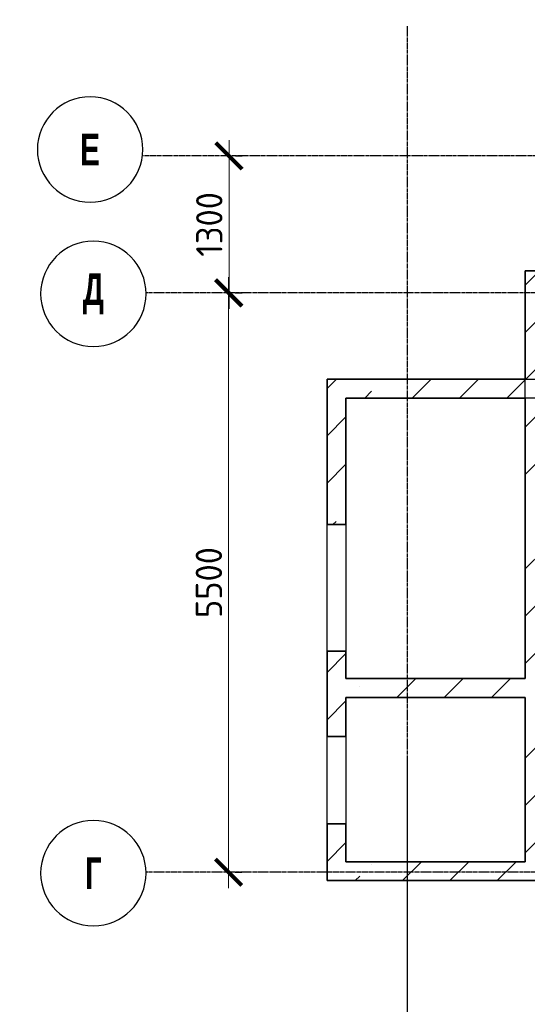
# Model space of a CAD drawing. Header units: millimetres. Extents: x 259029 to 2494469, y -731578 to -57567.
# Tile 60 of 207: x 321874 to 326690, y -561145 to -551798. Entities that reach past the tile are written whole.
import ezdxf

# ---------------------------------------------------------------- set-up
doc = ezdxf.new("R2010")
doc.units = ezdxf.units.MM
doc.linetypes.add('______5', pattern=[1100, 800, -100, 100, -100])
doc.linetypes.add('Б-1.1 оси$0$Б-1.1 Оси$0$GOST2.303 5', pattern=[24, 20, -1.5, 1, -1.5])
doc.layers.get('Defpoints').update_dxf_attribs({"color": 140})
for name, color, linetype, lineweight in [('A_021_ПЕРЕГОРОДКА', 7, 'Continuous', 25), ('RAZMER', 100, 'Continuous', 15), ('Standard', 7, 'Continuous', 25), ('Выноски', 20, 'Continuous', 20), ('ОСИ', 151, 'Б-1.1 оси$0$Б-1.1 Оси$0$GOST2.303 5', 9), ('Стена_ бетон несущ.', 253, 'Continuous', 70)]:
    doc.layers.add(name, color=color, linetype=linetype, lineweight=lineweight)
doc.styles.add('Century Gothic', font='GOTHIC.TTF')
doc.styles.add('ГОСТ', font='GOST_Common.ttf')
doc.dimstyles.new('ГОСТ', dxfattribs={"dimscale": 0, "dimtxt": 2.5, "dimasz": 2.5, "dimexe": 1.25, "dimexo": 0.625, "dimtad": 1, "dimdec": 0, "dimtxsty": 'ГОСТ', "dimblk": 'ARCHTICK', "dimcen": 2.5, "dimdle": 1.5, "dimclrd": 256, "dimclre": 256, "dimclrt": 256, "dimadec": 0, "dimazin": 0, "dimtfac": 1, "dimtdec": 0, "dimtmove": 1, "dimatfit": 3, "dimfxl": 2, "dimtfill": 1, "dimlwd": 0, "dimarcsym": 0})
pattern_1 = [(45, (-342581.56, -134264.7), (-449.0128, 449.0128), []), (45, (-342132.54, -134264.7), (-449.0128, 449.0128), [793.75, -158.75, 0, -158.75])]

# ---------------------------------------------------------------- blocks, each defined once
blk = doc.blocks.new('_ArchTick')
at = {"color": 0, "linetype": 'ByBlock', "const_width": 0.15}
blk.add_lwpolyline([(-0.5, -0.5), (0.5, 0.5)], dxfattribs=at)
blk = doc.blocks.new('*D265')
at = {"layer": 'Defpoints', "color": 0, "lineweight": -2, "transparency": 16777216}
for p in [(325549.8, -558734.2), (329469.8, -558734.2), (325549.8, -561734.2)]:
    blk.add_point(p, dxfattribs=at)
at = {"layer": 'RAZMER', "lineweight": -2, "transparency": 16777216}
for p, q in [((325549.8, -558796.7), (325549.8, -561859.2)), ((329469.8, -558796.7), (329469.8, -561859.2))]:
    blk.add_line(p, q, dxfattribs=at)
at = {"layer": 'RAZMER', "lineweight": 0, "transparency": 16777216}
blk.add_line((329619.8, -561734.2), (325399.8, -561734.2), dxfattribs=at)
at = {"layer": 'RAZMER', "lineweight": 0, "transparency": 16777216, "xscale": 250, "yscale": 250, "zscale": 250, "rotation": 180}
blk.add_blockref('_ArchTick', (325549.8, -561734.2), dxfattribs=at)
at = {"layer": 'RAZMER', "lineweight": 0, "transparency": 16777216, "xscale": 250, "yscale": 250, "zscale": 250}
blk.add_blockref('_ArchTick', (329469.8, -561734.2), dxfattribs=at)
at = {"layer": 'RAZMER', "transparency": 16777216, "insert": (327509.8, -561546.7), "char_height": 250, "width": 583.333, "attachment_point": 5, "style": 'ГОСТ', "bg_fill": 3, "box_fill_scale": 1.1, "bg_fill_color": 256, "bg_fill_true_color": 13158600, "bg_fill_transparency": 0}
blk.add_mtext('3920', dxfattribs=at)
blk = doc.blocks.new('NSY101')
at = {"color": 0, "linetype": 'ByBlock', "lineweight": -2}
blk.add_circle((0, 0), 50, dxfattribs=at)
blk = doc.blocks.new('*D266')
at = {"layer": 'Defpoints', "color": 0, "lineweight": -2, "transparency": 16777216}
for p in [(323856.5, -554391.4), (323856.5, -554391.4), (323856.5, -559891.4)]:
    blk.add_point(p, dxfattribs=at)
at = {"layer": 'RAZMER', "lineweight": 0, "transparency": 16777216}
blk.add_line((323856.5, -560041.4), (323856.5, -554241.4), dxfattribs=at)
at = {"layer": 'RAZMER', "lineweight": -2, "transparency": 16777216}
for p, q in [((323919, -554391.4), (323981.5, -554391.4)), ((323919, -559891.4), (323981.5, -559891.4))]:
    blk.add_line(p, q, dxfattribs=at)
at = {"layer": 'RAZMER', "lineweight": 0, "transparency": 16777216, "xscale": 250, "yscale": 250, "zscale": 250}
for p, rotation in [((323856.5, -554391.4), 90), ((323856.5, -559891.4), 270)]:
    blk.add_blockref('_ArchTick', p, dxfattribs=dict(at, rotation=rotation))
at = {"layer": 'RAZMER', "transparency": 16777216, "insert": (323669, -557141.4), "char_height": 250, "width": 458, "attachment_point": 5, "rotation": 90, "style": 'ГОСТ', "bg_fill": 3, "box_fill_scale": 1.1, "bg_fill_color": 256, "bg_fill_true_color": 13158600, "bg_fill_transparency": 0}
blk.add_mtext('5500', dxfattribs=at)
blk = doc.blocks.new('*D267')
at = {"layer": 'Defpoints', "color": 0, "lineweight": -2, "transparency": 16777216}
for p in [(323860.3, -553091.4), (323860.3, -553091.4), (323856.5, -554391.4)]:
    blk.add_point(p, dxfattribs=at)
at = {"layer": 'RAZMER', "lineweight": 0, "transparency": 16777216}
blk.add_line((323860.3, -554541.4), (323860.3, -552941.4), dxfattribs=at)
at = {"layer": 'RAZMER', "lineweight": -2, "transparency": 16777216}
for p, q in [((323922.8, -553091.4), (323985.3, -553091.4)), ((323919, -554391.4), (323985.3, -554391.4))]:
    blk.add_line(p, q, dxfattribs=at)
at = {"layer": 'RAZMER', "lineweight": 0, "transparency": 16777216, "xscale": 250, "yscale": 250, "zscale": 250}
for p, rotation in [((323860.3, -553091.4), 90), ((323860.3, -554391.4), 270)]:
    blk.add_blockref('_ArchTick', p, dxfattribs=dict(at, rotation=rotation))
at = {"layer": 'RAZMER', "transparency": 16777216, "insert": (323672.8, -553741.4), "char_height": 250, "width": 458, "attachment_point": 5, "rotation": 90, "style": 'ГОСТ', "bg_fill": 3, "box_fill_scale": 1.1, "bg_fill_color": 256, "bg_fill_true_color": 13158600, "bg_fill_transparency": 0}
blk.add_mtext('1300', dxfattribs=at)

msp = doc.modelspace()

# ---------------------------------------------------------------- hatches: boundary and pattern name
at = {"layer": 'Стена_ бетон несущ.', "linetype": 'Continuous', "lineweight": 0}
h = msp.add_hatch(dxfattribs=at)
h.set_pattern_fill('ANSI35', scale=100, style=0)
h.set_pattern_definition(pattern_1)
h.paths.add_polyline_path([(326669.8, -559971.4), (326669.8, -554181.4), (326849.8, -554181.4), (326849.8, -559971.4)])
h = msp.add_hatch(dxfattribs=at)
h.set_pattern_fill('ANSI35', scale=100, style=0)
h.set_pattern_definition(pattern_1)
h.paths.add_polyline_path([(326669.8, -555391.4), (324789.8, -555391.4), (324789.8, -555211.4), (326669.8, -555211.4)])
h = msp.add_hatch(dxfattribs=at)
h.set_pattern_fill('ANSI35', scale=100, style=0)
h.set_pattern_definition(pattern_1)
h.paths.add_polyline_path([(324969.8, -555391.4), (324969.8, -556591.4), (324789.8, -556591.4), (324789.8, -555391.4)])
h = msp.add_hatch(dxfattribs=at)
h.set_pattern_fill('ANSI35', scale=100, style=0)
h.set_pattern_definition(pattern_1)
h.paths.add_polyline_path([(324789.8, -558601.4), (324789.8, -557791.4), (324969.8, -557791.4), (324969.8, -558601.4)])
h = msp.add_hatch(dxfattribs=at)
h.set_pattern_fill('ANSI35', scale=100, style=0)
h.set_pattern_definition(pattern_1)
h.paths.add_polyline_path([(326669.8, -558231.4), (324969.8, -558231.4), (324969.8, -558051.4), (326669.8, -558051.4)])
h = msp.add_hatch(dxfattribs=at)
h.set_pattern_fill('ANSI35', scale=100, style=0)
h.set_pattern_definition(pattern_1)
h.paths.add_polyline_path([(324969.8, -559431.4), (324969.8, -559971.4), (324789.8, -559971.4), (324789.8, -559431.4)])
h = msp.add_hatch(dxfattribs=at)
h.set_pattern_fill('ANSI35', scale=100, style=0)
h.set_pattern_definition(pattern_1)
h.paths.add_polyline_path([(326669.8, -559971.4), (324969.8, -559971.4), (324969.8, -559791.4), (326669.8, -559791.4)])

# ---------------------------------------------------------------- linework, layer by layer
at = {"layer": 'A_021_ПЕРЕГОРОДКА', "color": 7, "linetype": 'Continuous', "lineweight": 25}
for p, q in [((324789.8, -557791.4), (324789.8, -556591.4)), ((324969.8, -556591.4), (324969.8, -557791.4)), ((324789.8, -559431.4), (324789.8, -558601.4)), ((324969.8, -558601.4), (324969.8, -559431.4))]:
    msp.add_line(p, q, dxfattribs=at)
at = {"layer": 'Standard', "color": 7, "linetype": 'Continuous', "lineweight": 25}
for p, q in [((326669.8, -555391.4), (326669.8, -555211.4)), ((326669.8, -555211.4), (326849.8, -555211.4)), ((326849.8, -555391.4), (326669.8, -555391.4)), ((326669.8, -557701.4), (326669.8, -557781.4)), ((326670, -557701.4), (326669.8, -557701.4)), ((326670, -557781.4), (326670, -557701.4)), ((326669.8, -557781.4), (326670, -557781.4))]:
    msp.add_line(p, q, dxfattribs=at)
at = {"layer": 'ОСИ', "color": 16, "linetype": '______5', "lineweight": 25, "ltscale": 0.05}
for p, q in [((325549.8, -551859.7), (325549.8, -562157.2)), ((330670, -554391.4), (323072.8, -554391.4))]:
    msp.add_line(p, q, dxfattribs=at)
at = {"layer": 'Стена_ бетон несущ.', "color": 7, "linetype": 'Continuous', "lineweight": 35}
for p, q in [((326669.8, -555211.4), (326669.8, -554181.4)), ((326669.8, -554181.4), (326849.8, -554181.4)), ((324789.8, -555391.4), (324789.8, -555211.4)), ((324789.8, -555211.4), (326669.8, -555211.4)), ((324789.8, -555881.4), (324789.8, -555391.4)), ((326669.8, -555391.4), (324969.8, -555391.4)), ((324969.8, -555391.4), (324969.8, -556591.4)), ((326669.8, -558051.4), (326669.8, -555391.4)), ((324789.8, -556591.4), (324789.8, -555881.4)), ((324789.8, -556591.4), (324969.8, -556591.4)), ((324969.8, -557791.4), (324789.8, -557791.4)), ((324789.8, -558601.4), (324789.8, -557791.4)), ((324969.8, -557791.4), (324969.8, -558051.4)), ((326669.8, -557781.4), (326669.8, -558051.4)), ((324969.8, -558051.4), (326669.8, -558051.4)), ((326669.8, -558231.4), (324969.8, -558231.4)), ((324969.8, -558231.4), (324969.8, -558601.4)), ((326669.8, -559791.4), (326669.8, -558231.4)), ((324789.8, -558601.4), (324969.8, -558601.4)), ((324969.8, -559431.4), (324789.8, -559431.4)), ((324789.8, -559971.4), (324789.8, -559431.4)), ((324969.8, -559431.4), (324969.8, -559791.4)), ((324969.8, -559791.4), (326669.8, -559791.4)), ((324969.8, -559971.4), (324789.8, -559971.4)), ((326669.8, -559971.4), (324969.8, -559971.4)), ((326849.8, -559971.4), (326669.8, -559971.4))]:
    msp.add_line(p, q, dxfattribs=at)
at = {"layer": 'Стена_ бетон несущ.', "color": 9, "linetype": 'Continuous', "lineweight": 25}
msp.add_line((326669.8, -554181.4), (326669.8, -554381.4), dxfattribs=at)

# ---------------------------------------------------------------- block references
at = {"layer": 'ОСИ', "color": 16, "linetype": 'Continuous', "lineweight": 25, "xscale": -10, "yscale": 10, "zscale": 10}
for p in [(322541.7, -553030.5), (322572.9, -554400.5), (322572.9, -559900.5)]:
    msp.add_blockref('NSY101', p, dxfattribs=at)

# ---------------------------------------------------------------- texts
at = {"layer": 'Выноски'}
note = msp.add_mtext_static_columns([''] * 2, width=18604.939, gutter_width=10240.1, height=0, dxfattribs=dict(at, insert=(295601.8, -509833), char_height=250, attachment_point=1, style='ГОСТ'))
for column, words in zip([note] + note.columns.linked_columns, ['\\pi8790.91665;Общие указания:\\P\\pi570.45,l346.2,t2000;1.^IСтроительство здания должно производиться в соответствии с проектом производства работ (ППР). при {\\H1.66663x; }\\P\\pi0,t346.2;отсутствии проекта ППР в производство строительно-монтажных работ запрещается. {\\H1.18896x; }\\P\\pi570.45,t2000;2.^IМонтаж сборных конструкций вести в соответствии с требованиями СП 70.13330.2012 "Несущие и {\\H1.54818x; }\\P\\pi0,t346.2;ограждающие конструкции "(акт.ред. СНиП 3.03.01-87*).{\\H1.62844x;\\C0; \\H0.61408x;\\P\\pi570.45,t2000;}3.^IВсе сварные работы следует вести в соответствии с ГОСТ 5264-80* "Ручная дуговая сварка.Соединения {\\H1.20169x; }\\P\\pi0,t346.2;сварные" и  ГОСТ 14098-2014 "Соединения сварные арматуры и закладных деталей железобетонных конструкций". {\\H1.54394x; }\\PСварку вести электродами типа Э42А. {\\H1.42985x;\\C0; \\H0.69937x;\\P\\pi570.45,t2000;}4.^IВсе металлические конструкции окрасить эмалью ПФ-1189 по ГОСТ 6465-79 в два слоя. Эмаль наносить на {\\H1.46788x; }\\P\\pi0,t346.2;грунтовку ГФ-021 по ГОСТ 25129-82 (первый слой - на заводе-изготовителе, второй слой - на монтаже).{\\H1.65521x;\\C0; \\H0.60415x;\\P\\pi10052.46968,l0,tz;\\H1.55946x; \\H0.64125x;\\P\\H1.64685x; \\H0.60722x;\\P\\pi812.5,l41.6675;\\H1.23852x; \\H0.80742x;\\P}', '']):
    column.text = words
at = {"layer": 'ОСИ', "color": 16, "linetype": 'Continuous', "lineweight": 25, "char_height": 300, "attachment_point": 5, "style": 'Century Gothic'}
for s, insert, width in [('{\\fCentury Gothic|i0|b1;\\H300.000000;\\W0.700000;\\C16;Е}\\P', (322541.7, -553030.5), 320), ('{\\fCentury Gothic|i0|b1;\\H300.000000;\\W0.700000;\\C16;Д}\\P', (322572.9, -554400.5), 425), ('{\\fCentury Gothic|i0|b1;\\H300.000000;\\W0.700000;\\C16;Г}\\P', (322572.9, -559900.5), 300)]:
    msp.add_mtext(s, dxfattribs=dict(at, insert=insert, width=width))

# ---------------------------------------------------------------- next in the draw order: dimensions: what is measured, and where the dimension line sits
at = {"layer": 'RAZMER', "color": 0}
dim = msp.add_linear_dim(base=(325549.8, -561734.2), p1=(329469.8, -558734.2), p2=(325549.8, -558734.2), angle=180, dimstyle='ГОСТ', override={"dimscale": 100, "dimtix": 0, "dimtofl": 1, "dimtmove": 1, "dimatfit": 3}, dxfattribs=at)
dim.commit()
dim.dimension.update_dxf_attribs({"geometry": '*D265', "text_midpoint": (327509.8, -561546.7)})

# ---------------------------------------------------------------- next in the draw order: linework, layer by layer
at = {"layer": 'ОСИ', "color": 16, "linetype": '______5', "lineweight": 25, "ltscale": 0.05}
msp.add_line((330670, -559891.4), (323072.8, -559891.4), dxfattribs=at)

# ---------------------------------------------------------------- next in the draw order: dimensions: what is measured, and where the dimension line sits
at = {"layer": 'RAZMER', "color": 0}
dim = msp.add_linear_dim(base=(323856.5, -554391.4), p1=(323856.5, -559891.4), p2=(323856.5, -554391.4), angle=90, dimstyle='ГОСТ', override={"dimscale": 100, "dimtix": 0, "dimtofl": 1, "dimtmove": 1, "dimatfit": 3}, dxfattribs=at)
dim.commit()
dim.dimension.update_dxf_attribs({"geometry": '*D266', "text_midpoint": (323669, -557141.4)})

# ---------------------------------------------------------------- next in the draw order: dimensions: what is measured, and where the dimension line sits
dim = msp.add_linear_dim(base=(323860.3, -553091.4), p1=(323856.5, -554391.4), p2=(323860.3, -553091.4), angle=90, dimstyle='ГОСТ', override={"dimscale": 100, "dimtix": 0, "dimtofl": 1, "dimtmove": 1, "dimatfit": 3}, dxfattribs=at)
dim.commit()
dim.dimension.update_dxf_attribs({"geometry": '*D267', "text_midpoint": (323672.8, -553741.4)})

# ---------------------------------------------------------------- next in the draw order: linework, layer by layer
at = {"layer": 'ОСИ', "color": 16, "linetype": '______5', "lineweight": 25, "ltscale": 0.05}
msp.add_line((330638.9, -553091.4), (323041.6, -553091.4), dxfattribs=at)

doc.saveas('drawing.dxf')
